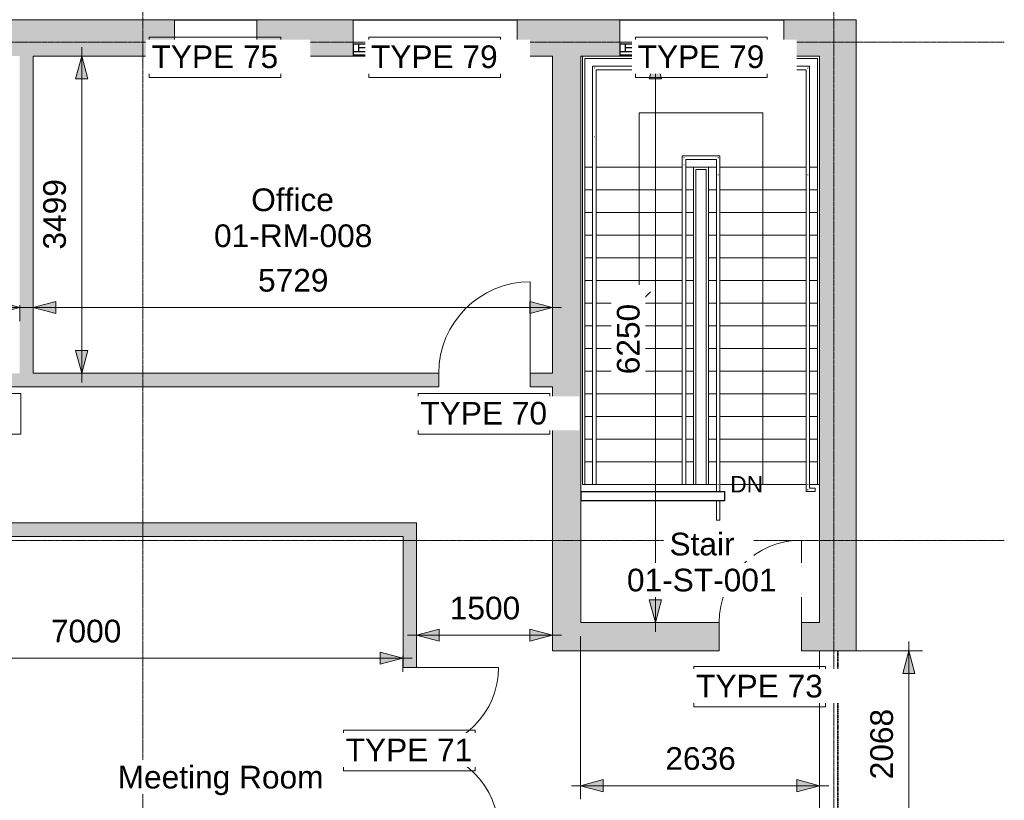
# Model space of a CAD drawing. Header units: millimetres. Extents: x 417142 to 447776, y -400848 to -375505.
# Tile 5 of 6: x 436914 to 447776, y -389760 to -381148. Entities that reach past the tile are written whole.
import ezdxf

# ---------------------------------------------------------------- set-up
doc = ezdxf.new("R2010")
doc.units = ezdxf.units.MM
for name, pattern in [('Dash', [6, 3, -3]), ('Grid Line', [21, 12, -3, 3, -3]), ('Overhead', [4, 2.5, -1.5])]:
    doc.linetypes.add(name, pattern=pattern)
for name, color, linetype, lineweight in [('A-ANNO-DIMS', 211, 'Continuous', 5), ('A-ANNO-DIMS-100', 211, 'Continuous', 5), ('A-AREA', 32, 'Dash', 35), ('A-AREA-IDEN', 2, 'Continuous', 15), ('A-DOOR', 31, 'Continuous', 25), ('A-DOOR-IDEN', 31, 'Continuous', 15), ('A-FLOR', 192, 'Continuous', 15), ('A-FLOR-HRAL', 11, 'Continuous', 15), ('A-GLAZ', 151, 'Continuous', 25), ('A-GLAZ-IDEN', 152, 'Continuous', 15), ('A-GLAZ-SILL', 1, 'Continuous', 15), ('A-WALL', 113, 'Continuous', 25), ('A-WALL-PATT', 111, 'Continuous', 25), ('I-WALL', 2, 'Continuous', 25), ('S-GRID', 1, 'Continuous', 5), ('S-STRS', 31, 'Continuous', 15), ('S-STRS-ANNO', 31, 'Continuous', 5), ('S-STRS-IDEN', 31, 'Continuous', 15)]:
    doc.layers.add(name, color=color, linetype=linetype, lineweight=lineweight)
doc.styles.add('Arial', font='arial.ttf', dxfattribs={"height": 180})
doc.styles.add('Arial_2', font='arial.ttf', dxfattribs={"height": 250})
doc.dimstyles.new('Dim_2_5mm_Arial_Opaque', dxfattribs={"dimscale": 304.8, "dimtxt": 255.06485, "dimasz": 0.82021, "dimexe": 0.492126, "dimexo": 0.492126, "dimgap": 0.328084, "dimtad": 1, "dimdec": 0, "dimzin": 0, "dimdsep": 46, "dimtxsty": 'Arial_2', "dimsah": 1, "dimcen": 0.09, "dimdle": 0.328084, "dimadec": 0, "dimazin": 0, "dimtfac": 1, "dimtdec": 4, "dimtix": 1, "dimtmove": 0, "dimatfit": 3, "dimfxl": 1, "dimtvp": 1, "dimtfill": 1, "dimtolj": 1, "dimtzin": 0, "dimlwd": 15, "dimlwe": 15, "dimarcsym": 2})

# ---------------------------------------------------------------- blocks, each defined once
blk = doc.blocks.new('Doors_IntSgl_1 - 1010x2110mm-548657-01_Digital Design Building')
at = {"layer": 'A-DOOR', "lineweight": 15}
blk.add_line((505, 75), (505, 1085), dxfattribs=at)
blk.add_arc((505, 75), 1010, 90, 180, dxfattribs=at)
blk = doc.blocks.new('Doors_IntDbl_3 - 1810x2110mm-560251-01_Digital Design Building')
at = {"layer": 'A-DOOR', "lineweight": 15}
for p, q in [((-905, 75), (-905, 980)), ((905, 75), (905, 980))]:
    blk.add_line(p, q, dxfattribs=at)
for centre, start, end in [((-905, 75), 360, 90), ((905, 75), 90, 180)]:
    blk.add_arc(centre, 905, start, end, dxfattribs=at)
blk = doc.blocks.new('Windows_Concept_Plain_Sgl - 910x1210mm-585610-01_Digital Design Building')
at = {"layer": 'A-GLAZ'}
for p, q in [((-455, 196), (-455, 76)), ((455, 196), (-455, 196)), ((455, 159), (-455, 159)), ((-455, 159), (-455, 76)), ((-395, 76), (-395, 159)), ((-395, 118), (395, 118)), ((395, 76), (395, 159)), ((455, 76), (455, 196)), ((455, 76), (455, 159)), ((-455, 76), (455, 76)), ((-455, 76), (455, 76))]:
    blk.add_line(p, q, dxfattribs=at)
at = {"layer": 'A-GLAZ-SILL'}
for p, q in [((-455, 196), (-455, 211)), ((455, 196), (-455, 196)), ((455, 211), (455, 196))]:
    blk.add_line(p, q, dxfattribs=at)
blk = doc.blocks.new('Windows_Concept_Plain_Sgl - 1810x1210mm-579860-01_Digital Design Building')
at = {"layer": 'A-GLAZ'}
for p, q in [((-905, 196), (-905, 76)), ((905, 196), (-905, 196)), ((905, 159), (-905, 159)), ((-905, 159), (-905, 76)), ((-845, 76), (-845, 159)), ((-845, 118), (845, 118)), ((845, 76), (845, 159)), ((905, 76), (905, 196)), ((905, 76), (905, 159)), ((-905, 76), (905, 76)), ((-905, 76), (905, 76))]:
    blk.add_line(p, q, dxfattribs=at)
at = {"layer": 'A-GLAZ-SILL'}
for p, q in [((-905, 196), (-905, 211)), ((905, 196), (-905, 196)), ((905, 211), (905, 196))]:
    blk.add_line(p, q, dxfattribs=at)
blk = doc.blocks.new('Doors_IntSgl_3 - 910x2110mm-587905-01_Digital Design Building')
at = {"layer": 'A-DOOR', "lineweight": 15}
blk.add_line((455, 155), (455, 1065), dxfattribs=at)
blk.add_arc((455, 155), 910, 90, 180, dxfattribs=at)
blk = doc.blocks.new('Handrail Type - Handrail_Internal_-597799-01_Digital Design Building')
at = {"layer": 'A-FLOR-HRAL'}
for p, q in [((443233, -381660), (443233, -382436)), ((445628, -381660), (443233, -381660)), ((445628, -382775), (445628, -381660)), ((443273, -382436), (443273, -381700)), ((443273, -381700), (445588, -381700)), ((445588, -381700), (445588, -382775)), ((443233, -382436), (443233, -382765)), ((443273, -382765), (443273, -382436)), ((443233, -382765), (443233, -386269)), ((443273, -386269), (443273, -382765)), ((445588, -382775), (445588, -382859)), ((445588, -382864), (445588, -386281)), ((445628, -382859), (445628, -382775)), ((445628, -386281), (445628, -382864)), ((445588, -386281), (445588, -386355)), ((445588, -386355), (445688, -386355)), ((445628, -386315), (445628, -386281)), ((445688, -386315), (445628, -386315)), ((445688, -386337), (445688, -386333))]:
    blk.add_line(p, q, dxfattribs=at)
for points in [[(443255, -381683), (443255, -381682), (443254, -381682), (443253, -381680), (443252, -381679), (443251, -381678), (443250, -381678)], [(445606, -381683), (445606, -381682), (445607, -381682), (445608, -381680), (445609, -381679), (445610, -381678), (445610, -381678)], [(445606, -386337), (445606, -386337), (445607, -386336), (445608, -386335), (445609, -386334), (445610, -386333), (445610, -386333)]]:
    blk.add_open_spline(points, degree=3, knots=[0.46272837, 0.46272837, 0.46272837, 0.46272837, 0.47916667, 0.5, 0.52083333, 0.53727163, 0.53727163, 0.53727163, 0.53727163], dxfattribs=at)
for points in [[(443255, -382442), (443254, -382442), (443253, -382442), (443251, -382442), (443251, -382442)], [(445606, -382858), (445607, -382858), (445608, -382858), (445609, -382858), (445610, -382858)], [(443255, -386275), (443254, -386275), (443253, -386275), (443251, -386275), (443251, -386275)], [(445606, -386275), (445607, -386275), (445608, -386275), (445609, -386275), (445610, -386275)]]:
    blk.add_open_spline(points, degree=3, dxfattribs=at)
blk = doc.blocks.new('Handrail Type - Handrail_Internal_-V3-01_Digital Design Building')
at = {"layer": 'A-FLOR-HRAL'}
for p, q in [((443233, -381660), (445628, -381660)), ((443233, -382442), (443233, -381660)), ((445628, -381660), (445628, -382858)), ((443273, -381700), (445588, -381700)), ((443273, -382442), (443273, -381700)), ((445588, -381700), (445588, -382858)), ((443233, -386275), (443233, -382442)), ((443273, -386275), (443273, -382442)), ((445588, -382858), (445588, -386275)), ((445628, -382858), (445628, -386275)), ((445588, -386275), (445588, -386355)), ((445588, -386355), (445688, -386355)), ((445628, -386275), (445628, -386315)), ((445628, -386315), (445688, -386315)), ((445688, -386315), (445688, -386355))]:
    blk.add_line(p, q, dxfattribs=at)
blk = doc.blocks.new('Top Rail Type - Top Rail_Internal_-612429-01_Digital Design Building')
at = {"layer": 'A-FLOR-HRAL'}
for p, q in [((444222, -382650), (444222, -382730)), ((444322, -382650), (444222, -382650)), ((444639, -382650), (444322, -382650)), ((444639, -382859), (444639, -382650)), ((444222, -382750), (444222, -386269)), ((444262, -382730), (444262, -382690)), ((444262, -382690), (444322, -382690)), ((444262, -386269), (444262, -382750)), ((444322, -382690), (444599, -382690)), ((444599, -382690), (444599, -382859)), ((444599, -382864), (444599, -386281)), ((444639, -386281), (444639, -382864)), ((444599, -386281), (444599, -386355)), ((444639, -386355), (444639, -386281)), ((444599, -386455), (444599, -386670)), ((444639, -386670), (444639, -386455)), ((444616, -386670), (444621, -386670))]:
    blk.add_line(p, q, dxfattribs=at)
for points in [[(444244, -382672), (444244, -382672), (444243, -382671), (444242, -382670), (444241, -382668), (444240, -382668), (444240, -382667)], [(444616, -382672), (444617, -382672), (444618, -382671), (444619, -382670), (444620, -382668), (444621, -382668), (444621, -382667)]]:
    blk.add_open_spline(points, degree=3, knots=[0.46272837, 0.46272837, 0.46272837, 0.46272837, 0.47916667, 0.5, 0.52083333, 0.53727163, 0.53727163, 0.53727163, 0.53727163], dxfattribs=at)
for points in [[(444244, -382749), (444243, -382750), (444242, -382750), (444240, -382750), (444240, -382749)], [(444617, -382858), (444617, -382858), (444619, -382858), (444620, -382858), (444621, -382858)], [(444244, -386275), (444243, -386275), (444242, -386275), (444241, -386275), (444240, -386275)], [(444617, -386275), (444617, -386275), (444619, -386275), (444620, -386275), (444621, -386275)]]:
    blk.add_open_spline(points, degree=3, dxfattribs=at)
blk = doc.blocks.new('Top Rail Type - Top Rail_Internal_-V4-01_Digital Design Building')
at = {"layer": 'A-FLOR-HRAL'}
for p, q in [((444222, -382650), (444639, -382650)), ((444222, -382750), (444222, -382650)), ((444639, -382650), (444639, -382858)), ((444222, -386275), (444222, -382750)), ((444262, -382690), (444599, -382690)), ((444262, -382750), (444262, -382690)), ((444262, -386275), (444262, -382750)), ((444599, -382690), (444599, -382858)), ((444599, -382858), (444599, -386275)), ((444639, -382858), (444639, -386275)), ((444599, -386275), (444599, -386355)), ((444639, -386275), (444639, -386355)), ((444599, -386455), (444599, -386670)), ((444639, -386455), (444639, -386670)), ((444639, -386670), (444599, -386670))]:
    blk.add_line(p, q, dxfattribs=at)
blk = doc.blocks.new('DIMBLOCK2-01_Digital Design Building')
at = {"layer": 'A-ANNO-DIMS-100', "lineweight": 20}
for points in [[(434142, -388193), (434392, -388260), (434392, -388126)], [(441142, -388193), (440892, -388126), (440892, -388260)]]:
    blk.add_hatch(color=256, dxfattribs=at).paths.add_polyline_path(points)
at = {"layer": 'A-ANNO-DIMS-100', "lineweight": 15}
for p, q in [((434042, -388193), (441242, -388193)), ((434142, -388193), (434142, -388166)), ((434142, -388193), (434142, -388343)), ((441142, -388193), (441142, -388166)), ((441142, -388193), (441142, -388343))]:
    blk.add_line(p, q, dxfattribs=at)
at = {"layer": 'A-ANNO-DIMS-100', "lineweight": 20}
for p, q in [((434392, -388126), (434142, -388193)), ((434142, -388193), (434392, -388260)), ((434392, -388260), (434392, -388126)), ((441142, -388193), (440892, -388126)), ((440892, -388126), (440892, -388260)), ((440892, -388260), (441142, -388193))]:
    blk.add_line(p, q, dxfattribs=at)
at = {"layer": 'A-ANNO-DIMS-100', "color": 0, "lineweight": 15, "insert": (437258, -387768), "char_height": 250, "width": 922.94, "attachment_point": 1, "line_spacing_factor": 0.941778, "style": 'Arial_2', "bg_fill": 3, "box_fill_scale": 1.25, "bg_fill_color": 256, "bg_fill_true_color": 13158600, "bg_fill_transparency": 0}
blk.add_mtext('7000', dxfattribs=at)
blk = doc.blocks.new('DIMBLOCK21-01_Digital Design Building')
at = {"layer": 'A-ANNO-DIMS-100', "lineweight": 20}
for points in [[(437598, -381550), (437531, -381800), (437665, -381800)], [(437598, -385049), (437665, -384799), (437531, -384799)]]:
    blk.add_hatch(color=256, dxfattribs=at).paths.add_polyline_path(points)
at = {"layer": 'A-ANNO-DIMS-100', "lineweight": 15}
for p, q in [((437598, -381450), (437598, -385149)), ((437598, -381550), (437448, -381550)), ((437598, -381550), (437625, -381550)), ((437598, -385049), (437448, -385049)), ((437598, -385049), (437625, -385049))]:
    blk.add_line(p, q, dxfattribs=at)
at = {"layer": 'A-ANNO-DIMS-100', "lineweight": 20}
for p, q in [((437598, -381550), (437531, -381800)), ((437665, -381800), (437598, -381550)), ((437531, -381800), (437665, -381800)), ((437665, -384799), (437531, -384799)), ((437531, -384799), (437598, -385049)), ((437598, -385049), (437665, -384799))]:
    blk.add_line(p, q, dxfattribs=at)
at = {"layer": 'A-ANNO-DIMS-100', "color": 0, "lineweight": 15, "insert": (437173, -383684), "char_height": 250, "width": 922.94, "attachment_point": 1, "rotation": 90, "line_spacing_factor": 0.941778, "style": 'Arial_2', "bg_fill": 3, "box_fill_scale": 1.25, "bg_fill_color": 256, "bg_fill_true_color": 13158600, "bg_fill_transparency": 0}
blk.add_mtext('3499', dxfattribs=at)
blk = doc.blocks.new('DIMBLOCK36-01_Digital Design Building')
at = {"layer": 'A-ANNO-DIMS-100', "lineweight": 20}
for points in [[(445344, -380250), (445094, -380183), (445094, -380317)], [(445344, -380250), (445594, -380317), (445594, -380183)], [(446140, -380250), (445890, -380183), (445890, -380317)]]:
    blk.add_hatch(color=256, dxfattribs=at).paths.add_polyline_path(points)
at = {"layer": 'A-ANNO-DIMS-100', "lineweight": 15}
for p, q in [((445344, -380250), (445344, -380100)), ((446140, -380250), (446140, -380100)), ((445344, -380250), (446240, -380250)), ((445344, -380250), (445344, -380998)), ((446140, -380250), (446140, -380998))]:
    blk.add_line(p, q, dxfattribs=at)
at = {"layer": 'A-ANNO-DIMS-100', "lineweight": 20}
for p, q in [((445344, -380250), (445094, -380183)), ((445094, -380183), (445094, -380317)), ((445094, -380317), (445344, -380250)), ((445594, -380183), (445344, -380250)), ((445344, -380250), (445594, -380317)), ((445594, -380317), (445594, -380183)), ((446140, -380250), (445890, -380183)), ((445890, -380183), (445890, -380317)), ((445890, -380317), (446140, -380250))]:
    blk.add_line(p, q, dxfattribs=at)
at = {"layer": 'A-ANNO-DIMS-100', "color": 0, "lineweight": 15, "insert": (445454, -379825), "char_height": 250, "width": 692.21, "attachment_point": 1, "line_spacing_factor": 0.941778, "style": 'Arial_2', "bg_fill": 3, "box_fill_scale": 1.25, "bg_fill_color": 256, "bg_fill_true_color": 13158600, "bg_fill_transparency": 0}
blk.add_mtext('797', dxfattribs=at)
blk = doc.blocks.new('DIMBLOCK39-01_Digital Design Building')
at = {"layer": 'A-ANNO-DIMS-100', "lineweight": 20}
for points in [[(443102, -389599), (443352, -389666), (443352, -389532)], [(445738, -389599), (445488, -389532), (445488, -389666)]]:
    blk.add_hatch(color=256, dxfattribs=at).paths.add_polyline_path(points)
at = {"layer": 'A-ANNO-DIMS-100', "lineweight": 15}
for p, q in [((443102, -389599), (443102, -387950)), ((443002, -389599), (445838, -389599)), ((443102, -389599), (443102, -389749)), ((445738, -389599), (445738, -389572)), ((445738, -389599), (445738, -389749))]:
    blk.add_line(p, q, dxfattribs=at)
at = {"layer": 'A-ANNO-DIMS-100', "lineweight": 20}
for p, q in [((443352, -389532), (443102, -389599)), ((443102, -389599), (443352, -389666)), ((443352, -389666), (443352, -389532)), ((445738, -389599), (445488, -389532)), ((445488, -389532), (445488, -389666)), ((445488, -389666), (445738, -389599))]:
    blk.add_line(p, q, dxfattribs=at)
at = {"layer": 'A-ANNO-DIMS-100', "color": 0, "lineweight": 15, "insert": (444036, -389174), "char_height": 250, "width": 922.94, "attachment_point": 1, "line_spacing_factor": 0.941778, "style": 'Arial_2', "bg_fill": 3, "box_fill_scale": 1.25, "bg_fill_color": 256, "bg_fill_true_color": 13158600, "bg_fill_transparency": 0}
blk.add_mtext('2636', dxfattribs=at)
blk = doc.blocks.new('DIMBLOCK40-01_Digital Design Building')
at = {"layer": 'A-ANNO-DIMS-100', "lineweight": 20}
for points in [[(443926, -381550), (443859, -381800), (443993, -381800)], [(443926, -387800), (443993, -387550), (443859, -387550)]]:
    blk.add_hatch(color=256, dxfattribs=at).paths.add_polyline_path(points)
at = {"layer": 'A-ANNO-DIMS-100', "lineweight": 15}
for p, q in [((443926, -381450), (443926, -387900)), ((443926, -381550), (443776, -381550)), ((443926, -381550), (443953, -381550)), ((443926, -387800), (443776, -387800)), ((443926, -387800), (443953, -387800))]:
    blk.add_line(p, q, dxfattribs=at)
at = {"layer": 'A-ANNO-DIMS-100', "lineweight": 20}
for p, q in [((443926, -381550), (443859, -381800)), ((443993, -381800), (443926, -381550)), ((443859, -381800), (443993, -381800)), ((443993, -387550), (443859, -387550)), ((443859, -387550), (443926, -387800)), ((443926, -387800), (443993, -387550))]:
    blk.add_line(p, q, dxfattribs=at)
at = {"layer": 'A-ANNO-DIMS-100', "color": 0, "lineweight": 15, "insert": (443502, -385060), "char_height": 250, "width": 922.94, "attachment_point": 1, "rotation": 90, "line_spacing_factor": 0.941778, "style": 'Arial_2', "bg_fill": 3, "box_fill_scale": 1.25, "bg_fill_color": 256, "bg_fill_true_color": 13158600, "bg_fill_transparency": 0}
blk.add_mtext('6250', dxfattribs=at)
blk = doc.blocks.new('DIMBLOCK42-01_Digital Design Building')
at = {"layer": 'A-ANNO-DIMS-100', "lineweight": 20}
for points in [[(446722, -388110), (446655, -388360), (446789, -388360)], [(446722, -390178), (446789, -389928), (446655, -389928)]]:
    blk.add_hatch(color=256, dxfattribs=at).paths.add_polyline_path(points)
at = {"layer": 'A-ANNO-DIMS-100', "lineweight": 15}
for p, q in [((446722, -388010), (446722, -390278)), ((446722, -388110), (445888, -388110)), ((446722, -388110), (446872, -388110)), ((446722, -390178), (445888, -390178)), ((446722, -390178), (446872, -390178))]:
    blk.add_line(p, q, dxfattribs=at)
at = {"layer": 'A-ANNO-DIMS-100', "lineweight": 20}
for p, q in [((446722, -388110), (446655, -388360)), ((446789, -388360), (446722, -388110)), ((446655, -388360), (446789, -388360)), ((446789, -389928), (446655, -389928)), ((446655, -389928), (446722, -390178)), ((446722, -390178), (446789, -389928))]:
    blk.add_line(p, q, dxfattribs=at)
at = {"layer": 'A-ANNO-DIMS-100', "color": 0, "lineweight": 15, "insert": (446297, -389529), "char_height": 250, "width": 922.94, "attachment_point": 1, "rotation": 90, "line_spacing_factor": 0.941778, "style": 'Arial_2', "bg_fill": 3, "box_fill_scale": 1.25, "bg_fill_color": 256, "bg_fill_true_color": 13158600, "bg_fill_transparency": 0}
blk.add_mtext('2068', dxfattribs=at)
blk = doc.blocks.new('DIMBLOCK48-01_Digital Design Building')
at = {"layer": 'A-ANNO-DIMS-100', "lineweight": 20}
for points in [[(441292, -387939), (441542, -388006), (441542, -387872)], [(442792, -387939), (442542, -387872), (442542, -388006)]]:
    blk.add_hatch(color=256, dxfattribs=at).paths.add_polyline_path(points)
for p, q in [((441542, -387872), (441292, -387939)), ((441542, -388006), (441542, -387872)), ((442792, -387939), (442542, -387872)), ((442542, -387872), (442542, -388006)), ((441292, -387939), (441542, -388006)), ((442542, -388006), (442792, -387939))]:
    blk.add_line(p, q, dxfattribs=at)
at = {"layer": 'A-ANNO-DIMS-100', "lineweight": 15}
for p, q in [((441192, -387939), (442892, -387939)), ((441292, -387939), (441292, -387912)), ((441292, -387939), (441292, -388089)), ((442792, -387939), (442792, -387912)), ((442792, -387939), (442792, -388089))]:
    blk.add_line(p, q, dxfattribs=at)
at = {"layer": 'A-ANNO-DIMS-100', "color": 0, "lineweight": 15, "insert": (441658, -387514), "char_height": 250, "width": 922.94, "attachment_point": 1, "line_spacing_factor": 0.941778, "style": 'Arial_2', "bg_fill": 3, "box_fill_scale": 1.25, "bg_fill_color": 256, "bg_fill_true_color": 13158600, "bg_fill_transparency": 0}
blk.add_mtext('1500', dxfattribs=at)
blk = doc.blocks.new('DIMBLOCK50-01_Digital Design Building')
at = {"layer": 'A-ANNO-DIMS-100', "lineweight": 20}
for points in [[(437064, -384323), (437314, -384390), (437314, -384256)], [(442792, -384323), (442542, -384256), (442542, -384390)]]:
    blk.add_hatch(color=256, dxfattribs=at).paths.add_polyline_path(points)
for p, q in [((437314, -384256), (437064, -384323)), ((437314, -384390), (437314, -384256)), ((442792, -384323), (442542, -384256)), ((442542, -384256), (442542, -384390)), ((437064, -384323), (437314, -384390)), ((442542, -384390), (442792, -384323))]:
    blk.add_line(p, q, dxfattribs=at)
at = {"layer": 'A-ANNO-DIMS-100', "lineweight": 15}
for p, q in [((436964, -384323), (442892, -384323)), ((437064, -384323), (437064, -384296)), ((437064, -384323), (437064, -384473)), ((442792, -384323), (442792, -384296)), ((442792, -384323), (442792, -384473))]:
    blk.add_line(p, q, dxfattribs=at)
at = {"layer": 'A-ANNO-DIMS-100', "color": 0, "lineweight": 15, "insert": (439543, -383898), "char_height": 250, "width": 922.94, "attachment_point": 1, "line_spacing_factor": 0.941778, "style": 'Arial_2', "bg_fill": 3, "box_fill_scale": 1.25, "bg_fill_color": 256, "bg_fill_true_color": 13158600, "bg_fill_transparency": 0}
blk.add_mtext('5729', dxfattribs=at)
blk = doc.blocks.new('DIMBLOCK51-01_Digital Design Building')
at = {"layer": 'A-ANNO-DIMS-100', "lineweight": 20}
for points in [[(431230, -384323), (431480, -384390), (431480, -384256)], [(436914, -384323), (436664, -384256), (436664, -384390)]]:
    blk.add_hatch(color=256, dxfattribs=at).paths.add_polyline_path(points)
for p, q in [((431480, -384256), (431230, -384323)), ((431480, -384390), (431480, -384256)), ((436914, -384323), (436664, -384256)), ((436664, -384256), (436664, -384390)), ((431230, -384323), (431480, -384390)), ((436664, -384390), (436914, -384323))]:
    blk.add_line(p, q, dxfattribs=at)
at = {"layer": 'A-ANNO-DIMS-100', "lineweight": 15}
for p, q in [((431130, -384323), (437014, -384323)), ((431230, -384323), (431230, -384296)), ((431230, -384323), (431230, -384473)), ((436914, -384323), (436914, -384296)), ((436914, -384323), (436914, -384473))]:
    blk.add_line(p, q, dxfattribs=at)
at = {"layer": 'A-ANNO-DIMS-100', "color": 0, "lineweight": 15, "insert": (433687, -383898), "char_height": 250, "width": 922.94, "attachment_point": 1, "line_spacing_factor": 0.941778, "style": 'Arial_2', "bg_fill": 3, "box_fill_scale": 1.25, "bg_fill_color": 256, "bg_fill_true_color": 13158600, "bg_fill_transparency": 0}
blk.add_mtext('5683', dxfattribs=at)

msp = doc.modelspace()

# ---------------------------------------------------------------- hatches: boundary and pattern name
at = {"layer": 'A-WALL-PATT'}
h = msp.add_hatch(color=256, dxfattribs=at)
h.paths.add_polyline_path([(436913.6, -381550), (438620.1, -381550), (438620.1, -381148), (436518.4, -381148), (436518.4, -381550)])
h.paths.add_polyline_path([(446140.3, -381550), (446140.3, -381148), (445343.5, -381148), (445343.5, -381550), (446126.3, -381550)])
h.paths.add_polyline_path([(439530.1, -381550), (440591.8, -381550), (440591.8, -381148), (439530.1, -381148), (439530.1, -381536.5)])
h.paths.add_polyline_path([(442792.3, -381550), (443533.5, -381550), (443533.5, -381148), (442401.8, -381148), (442401.8, -381550)])
h.paths.add_polyline_path([(424920.3, -381550), (425883.3, -381550), (425883.3, -381148), (424920.3, -381148)])
h.paths.add_polyline_path([(431766.7, -381550), (431766.7, -381148), (430185, -381148), (430185, -381550), (431230.5, -381550)])
h.paths.add_polyline_path([(434708.4, -381550), (434708.4, -381148), (433576.7, -381148), (433576.7, -381550), (433968.8, -381550)])
h.paths.add_polyline_path([(429275, -381550), (429275, -381148), (427693.3, -381148), (427693.3, -381550)])
for points in [[(437063.6, -385049), (437063.6, -381550), (436913.6, -381550), (436913.6, -385049)], [(443102.3, -387800), (443102.3, -381550), (442792.3, -381550), (442792.3, -387800)], [(426822.3, -386849), (441142.3, -386849), (441142.3, -386699), (426822.3, -386699)]]:
    msp.add_hatch(color=256, dxfattribs=at).paths.add_polyline_path(points)
h = msp.add_hatch(color=256, dxfattribs=at)
h.paths.add_polyline_path([(446140.3, -396730), (446140.3, -390178), (445738.3, -390178), (445738.3, -396730)])
h.paths.add_polyline_path([(446140.3, -388110), (446140.3, -381550), (445738.3, -381550), (445738.3, -388110)])
h = msp.add_hatch(color=256, dxfattribs=at)
h.paths.add_polyline_path([(437063.6, -385199), (441536.7, -385199), (441536.7, -385049), (436713.6, -385049), (436713.6, -385199), (436913.6, -385199)])
h.paths.add_polyline_path([(442792.3, -385199), (442792.3, -385049), (442546.7, -385049), (442546.7, -385199)])
h.paths.add_polyline_path([(435703.6, -385199), (435703.6, -385049), (430880.5, -385049), (430880.5, -385199), (433968.8, -385199)])
h.paths.add_polyline_path([(429870.5, -385199), (429870.5, -385049), (425322.3, -385049), (425322.3, -385199), (427484.8, -385199)])
h = msp.add_hatch(color=256, dxfattribs=at)
h.paths.add_polyline_path([(441142.3, -391649), (441292.3, -391649), (441292.3, -390104), (441142.3, -390104)])
h.paths.add_polyline_path([(441142.3, -388294), (441292.3, -388294), (441292.3, -386699), (441142.3, -386699), (441142.3, -386849)])
h = msp.add_hatch(color=256, dxfattribs=at)
h.paths.add_polyline_path([(445538.3, -388110), (445738.3, -388110), (445738.3, -387800), (445538.3, -387800)])
h.paths.add_polyline_path([(442792.3, -388110), (444628.3, -388110), (444628.3, -387800), (442792.3, -387800)])

# ---------------------------------------------------------------- linework, layer by layer
at = {"layer": 'A-AREA'}
msp.add_line((445939.3, -388110), (445939.3, -390178), dxfattribs=at)
at = {"layer": 'A-DOOR-IDEN', "lineweight": 5, "flags": 128}
for points in [[(435475.9, -385272), (436927.9, -385272), (436927.9, -385719), (435475.9, -385719)], [(441309, -385272), (442761, -385272), (442761, -385719), (441309, -385719)], [(440484.6, -388987), (441936.6, -388987), (441936.6, -389434), (440484.6, -389434)]]:
    msp.add_lwpolyline(points, close=True, dxfattribs=at)
at = {"layer": 'A-FLOR'}
for p, q in [((443122.3, -386275), (443122.3, -381550)), ((444488.3, -386275), (443122.3, -386275)), ((444598.7, -386275), (444513.3, -386275)), ((445587.9, -386275), (444638.7, -386275)), ((445713.3, -386275), (445627.9, -386275)), ((445738.3, -390178), (445738.3, -388110))]:
    msp.add_line(p, q, dxfattribs=at)
at = {"layer": 'A-GLAZ-IDEN', "lineweight": 5, "flags": 128}
for points in [[(438342.4, -381339.2), (439794.4, -381339.2), (439794.4, -381786.2), (438342.4, -381786.2)], [(440764.1, -381339.2), (442216.1, -381339.2), (442216.1, -381786.2), (440764.1, -381786.2)]]:
    msp.add_lwpolyline(points, close=True, dxfattribs=at)
at = {"layer": 'A-WALL', "lineweight": 20}
for p, q in [((438620.1, -381148), (436518.4, -381148)), ((438620.1, -381417), (438620.1, -381148)), ((440591.8, -381148), (439530.1, -381148)), ((439530.1, -381148), (439530.1, -381417)), ((440591.8, -381417), (440591.8, -381148)), ((443533.5, -381148), (442401.8, -381148)), ((442401.8, -381148), (442401.8, -381417)), ((443533.5, -381417), (443533.5, -381148)), ((446140.3, -381148), (445343.5, -381148)), ((445343.5, -381148), (445343.5, -381417)), ((446140.3, -388110), (446140.3, -381148)), ((437063.6, -381550), (438620.1, -381550)), ((437063.6, -385049), (437063.6, -381550)), ((438620.1, -381550), (438620.1, -381536.5)), ((439530.1, -381536.5), (439530.1, -381550)), ((439530.1, -381550), (440591.8, -381550)), ((440591.8, -381550), (440591.8, -381536.5)), ((442401.8, -381536.5), (442401.8, -381550)), ((442401.8, -381550), (442792.3, -381550)), ((442792.3, -381550), (442792.3, -385049)), ((443102.3, -381550), (443533.5, -381550)), ((443102.3, -387800), (443102.3, -381550)), ((443533.5, -381550), (443533.5, -381536.5)), ((445343.5, -381536.5), (445343.5, -381550)), ((445343.5, -381550), (445738.3, -381550)), ((445738.3, -381550), (445738.3, -387800)), ((441536.7, -385049), (437063.6, -385049)), ((441536.7, -385199), (441536.7, -385049)), ((442792.3, -385049), (442546.7, -385049)), ((442546.7, -385049), (442546.7, -385199)), ((436713.6, -385199), (441536.7, -385199)), ((442546.7, -385199), (442792.3, -385199)), ((442792.3, -385199), (442792.3, -388110)), ((441292.3, -386699), (426822.3, -386699)), ((441292.3, -388294), (441292.3, -386699)), ((434142.3, -386849), (441142.3, -386849)), ((441142.3, -386849), (441142.3, -388294)), ((444628.3, -387800), (443102.3, -387800)), ((444628.3, -388110), (444628.3, -387800)), ((445738.3, -387800), (445538.3, -387800)), ((445538.3, -387800), (445538.3, -388110)), ((442792.3, -388110), (444628.3, -388110)), ((445538.3, -388110), (446140.3, -388110)), ((441142.3, -388294), (441292.3, -388294))]:
    msp.add_line(p, q, dxfattribs=at)
at = {"layer": 'A-WALL'}
for p, q in [((438620.1, -381148), (439530.1, -381148)), ((440591.8, -381148), (442401.8, -381148)), ((443533.5, -381148), (445343.5, -381148)), ((439530.1, -381550), (438620.1, -381550)), ((442401.8, -381550), (440591.8, -381550)), ((445343.5, -381550), (443533.5, -381550))]:
    msp.add_line(p, q, dxfattribs=at)
at = {"layer": 'I-WALL'}
for p, q in [((443102.3, -386355), (444688.3, -386355)), ((443102.3, -386355), (443102.3, -386455)), ((444688.3, -386355), (444688.3, -386455)), ((444688.3, -386455), (443102.3, -386455))]:
    msp.add_line(p, q, dxfattribs=at)
at = {"layer": 'S-GRID', "linetype": 'Grid Line'}
for p, q in [((438273.3, -400848.5), (438273.3, -377008.9)), ((445893.3, -400848.5), (445893.3, -377008.9)), ((447775.5, -381395), (418441.6, -381395)), ((447775.5, -386894), (418441.6, -386894))]:
    msp.add_line(p, q, dxfattribs=at)
at = {"layer": 'S-STRS'}
for p, q in [((443147.3, -381575), (443147.3, -382737.1)), ((445713.3, -381575), (443147.3, -381575)), ((445713.3, -382562.9), (445713.3, -381575)), ((445713.3, -382562.9), (445713.3, -382775)), ((443147.3, -382775), (443147.3, -382737.1)), ((443147.3, -383025), (443147.3, -382775)), ((443147.3, -382775), (443232.7, -382775)), ((443272.7, -382775), (444221.9, -382775)), ((444261.9, -382775), (444347.3, -382775)), ((444347.3, -382775), (444347.3, -382800)), ((444347.3, -382775), (444488.3, -382775)), ((444347.3, -383025), (444347.3, -382800)), ((444372.3, -382800), (444488.3, -382800)), ((444372.3, -386275), (444372.3, -382800)), ((444513.3, -382775), (444488.3, -382775)), ((444488.3, -382800), (444488.3, -386275)), ((444513.3, -382775), (444513.3, -383025)), ((444598.7, -382775), (444513.3, -382775)), ((445587.9, -382775), (444638.7, -382775)), ((445713.3, -382775), (445627.9, -382775)), ((445713.3, -382775), (445713.3, -383025)), ((443147.3, -383275), (443147.3, -383025)), ((443147.3, -383025), (443232.7, -383025)), ((443272.7, -383025), (444221.9, -383025)), ((444261.9, -383025), (444347.3, -383025)), ((444347.3, -383275), (444347.3, -383025)), ((444513.3, -383025), (444513.3, -383275)), ((444598.7, -383025), (444513.3, -383025)), ((445587.9, -383025), (444638.7, -383025)), ((445713.3, -383025), (445627.9, -383025)), ((445713.3, -383025), (445713.3, -383275)), ((443147.3, -383525), (443147.3, -383275)), ((443147.3, -383275), (443232.7, -383275)), ((443272.7, -383275), (444221.9, -383275)), ((444261.9, -383275), (444347.3, -383275)), ((444347.3, -383525), (444347.3, -383275)), ((444513.3, -383275), (444513.3, -383525)), ((444598.7, -383275), (444513.3, -383275)), ((445587.9, -383275), (444638.7, -383275)), ((445713.3, -383275), (445627.9, -383275)), ((445713.3, -383275), (445713.3, -383525)), ((443147.3, -383775), (443147.3, -383525)), ((443147.3, -383525), (443232.7, -383525)), ((443272.7, -383525), (444221.9, -383525)), ((444261.9, -383525), (444347.3, -383525)), ((444347.3, -383775), (444347.3, -383525)), ((444513.3, -383525), (444513.3, -383775)), ((444598.7, -383525), (444513.3, -383525)), ((445587.9, -383525), (444638.7, -383525)), ((445713.3, -383525), (445627.9, -383525)), ((445713.3, -383525), (445713.3, -383775)), ((443147.3, -384025), (443147.3, -383775)), ((443147.3, -383775), (443232.7, -383775)), ((443272.7, -383775), (444221.9, -383775)), ((444261.9, -383775), (444347.3, -383775)), ((444347.3, -384025), (444347.3, -383775)), ((444513.3, -383775), (444513.3, -384025)), ((444598.7, -383775), (444513.3, -383775)), ((445587.9, -383775), (444638.7, -383775)), ((445713.3, -383775), (445627.9, -383775)), ((445713.3, -383775), (445713.3, -384025)), ((443147.3, -384275), (443147.3, -384025)), ((443147.3, -384025), (443232.7, -384025)), ((443272.7, -384025), (444221.9, -384025)), ((444261.9, -384025), (444347.3, -384025)), ((444347.3, -384275), (444347.3, -384025)), ((444513.3, -384025), (444513.3, -384275)), ((444598.7, -384025), (444513.3, -384025)), ((445587.9, -384025), (444638.7, -384025)), ((445713.3, -384025), (445627.9, -384025)), ((445713.3, -384025), (445713.3, -384275)), ((443147.3, -384525), (443147.3, -384275)), ((443147.3, -384275), (443232.7, -384275)), ((443272.7, -384275), (444221.9, -384275)), ((444261.9, -384275), (444347.3, -384275)), ((444347.3, -384525), (444347.3, -384275)), ((444513.3, -384275), (444513.3, -384525)), ((444598.7, -384275), (444513.3, -384275)), ((445587.9, -384275), (444638.7, -384275)), ((445713.3, -384275), (445627.9, -384275)), ((445713.3, -384275), (445713.3, -384525)), ((443147.3, -384775), (443147.3, -384525)), ((443147.3, -384525), (443232.7, -384525)), ((443272.7, -384525), (444221.9, -384525)), ((444261.9, -384525), (444347.3, -384525)), ((444347.3, -384775), (444347.3, -384525)), ((444513.3, -384525), (444513.3, -384775)), ((444598.7, -384525), (444513.3, -384525)), ((445587.9, -384525), (444638.7, -384525)), ((445713.3, -384525), (445627.9, -384525)), ((445713.3, -384525), (445713.3, -384775)), ((443147.3, -385025), (443147.3, -384775)), ((443147.3, -384775), (443232.7, -384775)), ((443272.7, -384775), (444221.9, -384775)), ((444261.9, -384775), (444347.3, -384775)), ((444347.3, -385025), (444347.3, -384775)), ((444513.3, -384775), (444513.3, -385025)), ((444598.7, -384775), (444513.3, -384775)), ((445587.9, -384775), (444638.7, -384775)), ((445713.3, -384775), (445627.9, -384775)), ((445713.3, -384775), (445713.3, -385025)), ((443147.3, -385275), (443147.3, -385025)), ((443147.3, -385025), (443232.7, -385025)), ((443272.7, -385025), (444221.9, -385025)), ((444261.9, -385025), (444347.3, -385025)), ((444347.3, -385275), (444347.3, -385025)), ((444513.3, -385025), (444513.3, -385275)), ((444598.7, -385025), (444513.3, -385025)), ((445587.9, -385025), (444638.7, -385025)), ((445713.3, -385025), (445627.9, -385025)), ((445713.3, -385025), (445713.3, -385275)), ((443147.3, -385525), (443147.3, -385275)), ((443147.3, -385275), (443232.7, -385275)), ((443272.7, -385275), (444221.9, -385275)), ((444261.9, -385275), (444347.3, -385275)), ((444347.3, -385525), (444347.3, -385275)), ((444513.3, -385275), (444513.3, -385525)), ((444598.7, -385275), (444513.3, -385275)), ((445587.9, -385275), (444638.7, -385275)), ((445713.3, -385275), (445627.9, -385275)), ((445713.3, -385275), (445713.3, -385525)), ((443147.3, -385775), (443147.3, -385525)), ((443147.3, -385525), (443232.7, -385525)), ((443272.7, -385525), (444221.9, -385525)), ((444261.9, -385525), (444347.3, -385525)), ((444347.3, -385775), (444347.3, -385525)), ((444513.3, -385525), (444513.3, -385775)), ((444598.7, -385525), (444513.3, -385525)), ((445587.9, -385525), (444638.7, -385525)), ((445713.3, -385525), (445627.9, -385525)), ((445713.3, -385525), (445713.3, -385775)), ((443147.3, -386025), (443147.3, -385775)), ((443147.3, -385775), (443232.7, -385775)), ((443272.7, -385775), (444221.9, -385775)), ((444261.9, -385775), (444347.3, -385775)), ((444347.3, -386025), (444347.3, -385775)), ((444513.3, -385775), (444513.3, -386025)), ((444598.7, -385775), (444513.3, -385775)), ((445587.9, -385775), (444638.7, -385775)), ((445713.3, -385775), (445627.9, -385775)), ((445713.3, -385775), (445713.3, -386025)), ((443147.3, -386275), (443147.3, -386025)), ((443147.3, -386025), (443232.7, -386025)), ((443272.7, -386025), (444221.9, -386025)), ((444261.9, -386025), (444347.3, -386025)), ((444347.3, -386275), (444347.3, -386025)), ((444513.3, -386025), (444513.3, -386275)), ((444598.7, -386025), (444513.3, -386025)), ((445587.9, -386025), (444638.7, -386025)), ((445713.3, -386025), (445627.9, -386025)), ((445713.3, -386025), (445713.3, -386275)), ((444488.3, -386275), (444513.3, -386275)), ((444598.7, -386275), (444513.3, -386275)), ((445587.9, -386275), (444638.7, -386275)), ((445713.3, -386275), (445627.9, -386275)), ((445713.3, -386275), (445738.3, -386275))]:
    msp.add_line(p, q, dxfattribs=at)
at = {"layer": 'S-STRS', "linetype": 'Overhead'}
for p, q in [((443147.3, -382775), (443232.7, -382775)), ((443272.7, -382775), (444221.9, -382775)), ((444261.9, -382775), (444347.3, -382775)), ((444598.7, -382775), (444513.3, -382775)), ((445587.9, -382775), (444638.7, -382775)), ((445713.3, -382775), (445627.9, -382775)), ((443147.3, -383025), (443232.7, -383025)), ((443272.7, -383025), (444221.9, -383025)), ((444261.9, -383025), (444347.3, -383025)), ((444598.7, -383025), (444513.3, -383025)), ((445587.9, -383025), (444638.7, -383025)), ((445713.3, -383025), (445627.9, -383025)), ((443147.3, -383275), (443232.7, -383275)), ((443272.7, -383275), (444221.9, -383275)), ((444261.9, -383275), (444347.3, -383275)), ((444598.7, -383275), (444513.3, -383275)), ((445587.9, -383275), (444638.7, -383275)), ((445713.3, -383275), (445627.9, -383275)), ((443147.3, -383525), (443232.7, -383525)), ((443272.7, -383525), (444221.9, -383525)), ((444261.9, -383525), (444347.3, -383525)), ((444598.7, -383525), (444513.3, -383525)), ((445587.9, -383525), (444638.7, -383525)), ((445713.3, -383525), (445627.9, -383525)), ((443147.3, -383775), (443232.7, -383775)), ((443272.7, -383775), (444221.9, -383775)), ((444261.9, -383775), (444347.3, -383775)), ((444598.7, -383775), (444513.3, -383775)), ((445587.9, -383775), (444638.7, -383775)), ((445713.3, -383775), (445627.9, -383775)), ((443147.3, -384025), (443232.7, -384025)), ((443272.7, -384025), (444221.9, -384025)), ((444261.9, -384025), (444347.3, -384025)), ((444598.7, -384025), (444513.3, -384025)), ((445587.9, -384025), (444638.7, -384025)), ((445713.3, -384025), (445627.9, -384025)), ((443147.3, -384275), (443232.7, -384275)), ((443272.7, -384275), (444221.9, -384275)), ((444261.9, -384275), (444347.3, -384275)), ((444598.7, -384275), (444513.3, -384275)), ((445587.9, -384275), (444638.7, -384275)), ((445713.3, -384275), (445627.9, -384275)), ((443147.3, -384525), (443232.7, -384525)), ((443272.7, -384525), (444221.9, -384525)), ((444261.9, -384525), (444347.3, -384525)), ((444598.7, -384525), (444513.3, -384525)), ((445587.9, -384525), (444638.7, -384525)), ((445713.3, -384525), (445627.9, -384525)), ((443147.3, -384775), (443232.7, -384775)), ((443272.7, -384775), (444221.9, -384775)), ((444261.9, -384775), (444347.3, -384775)), ((444598.7, -384775), (444513.3, -384775)), ((445587.9, -384775), (444638.7, -384775)), ((445713.3, -384775), (445627.9, -384775)), ((443147.3, -385025), (443232.7, -385025)), ((443272.7, -385025), (444221.9, -385025)), ((444261.9, -385025), (444347.3, -385025)), ((444598.7, -385025), (444513.3, -385025)), ((445587.9, -385025), (444638.7, -385025)), ((445713.3, -385025), (445627.9, -385025)), ((443147.3, -385275), (443232.7, -385275)), ((443272.7, -385275), (444221.9, -385275)), ((444261.9, -385275), (444347.3, -385275)), ((444598.7, -385275), (444513.3, -385275)), ((445587.9, -385275), (444638.7, -385275)), ((445713.3, -385275), (445627.9, -385275)), ((443147.3, -385525), (443232.7, -385525)), ((443272.7, -385525), (444221.9, -385525)), ((444261.9, -385525), (444347.3, -385525)), ((444598.7, -385525), (444513.3, -385525)), ((445587.9, -385525), (444638.7, -385525)), ((445713.3, -385525), (445627.9, -385525)), ((443147.3, -385775), (443232.7, -385775)), ((443272.7, -385775), (444221.9, -385775)), ((444261.9, -385775), (444347.3, -385775)), ((444598.7, -385775), (444513.3, -385775)), ((445587.9, -385775), (444638.7, -385775)), ((445713.3, -385775), (445627.9, -385775)), ((443147.3, -386025), (443232.7, -386025)), ((443272.7, -386025), (444221.9, -386025)), ((444261.9, -386025), (444347.3, -386025)), ((444598.7, -386025), (444513.3, -386025)), ((445587.9, -386025), (444638.7, -386025)), ((445713.3, -386025), (445627.9, -386025))]:
    msp.add_line(p, q, dxfattribs=at)
at = {"layer": 'S-STRS-ANNO'}
for p, q in [((443747.3, -382175), (445113.3, -382175)), ((443747.3, -382775), (443747.3, -382175)), ((445113.3, -382175), (445113.3, -382775)), ((443747.3, -383025), (443747.3, -382775)), ((445113.3, -382775), (445113.3, -383025)), ((443747.3, -383275), (443747.3, -383025)), ((445113.3, -383025), (445113.3, -383275)), ((443747.3, -383525), (443747.3, -383275)), ((445113.3, -383275), (445113.3, -383525)), ((443747.3, -383775), (443747.3, -383525)), ((445113.3, -383525), (445113.3, -383775)), ((443747.3, -384025), (443747.3, -383775)), ((445113.3, -383775), (445113.3, -384025)), ((443747.3, -384275), (443747.3, -384025)), ((445113.3, -384025), (445113.3, -384275)), ((443747.3, -384275), (443622.3, -384150)), ((443747.3, -384275), (443872.3, -384150)), ((445113.3, -384275), (445113.3, -384525)), ((445113.3, -384525), (445113.3, -384775)), ((445113.3, -384775), (445113.3, -385025)), ((445113.3, -385025), (445113.3, -385275)), ((445113.3, -385275), (445113.3, -385525)), ((445113.3, -385525), (445113.3, -385775)), ((445113.3, -385775), (445113.3, -386025)), ((445113.3, -386025), (445113.3, -386275))]:
    msp.add_line(p, q, dxfattribs=at)

# ---------------------------------------------------------------- block references
at = {"layer": 'A-DOOR'}
for name, p in [('Doors_IntSgl_1 - 1010x2110mm-548657-01_Digital Design Building', (442041.7, -385124)), ('Doors_IntSgl_3 - 910x2110mm-587905-01_Digital Design Building', (445083.3, -387955))]:
    msp.add_blockref(name, p, dxfattribs=at)
at = {"layer": 'A-DOOR', "rotation": 270}
msp.add_blockref('Doors_IntDbl_3 - 1810x2110mm-560251-01_Digital Design Building', (441217.3, -389199), dxfattribs=at)
at = {"layer": 'A-FLOR-HRAL'}
for name in ['Handrail Type - Handrail_Internal_-597799-01_Digital Design Building', 'Handrail Type - Handrail_Internal_-V3-01_Digital Design Building', 'Top Rail Type - Top Rail_Internal_-612429-01_Digital Design Building', 'Top Rail Type - Top Rail_Internal_-V4-01_Digital Design Building']:
    msp.add_blockref(name, (0, 0), dxfattribs=at)
at = {"layer": 'A-GLAZ', "rotation": 180}
for name, p in [('Windows_Concept_Plain_Sgl - 910x1210mm-585610-01_Digital Design Building', (439075.1, -381340.5)), ('Windows_Concept_Plain_Sgl - 1810x1210mm-579860-01_Digital Design Building', (441496.8, -381340.5)), ('Windows_Concept_Plain_Sgl - 1810x1210mm-579860-01_Digital Design Building', (444438.5, -381340.5))]:
    msp.add_blockref(name, p, dxfattribs=at)

# ---------------------------------------------------------------- texts
at = {"layer": 'A-AREA-IDEN', "lineweight": 5, "char_height": 250, "attachment_point": 1, "style": 'Arial_2', "bg_fill": 3, "box_fill_scale": 1.25, "bg_fill_color": 256, "bg_fill_true_color": 13158600, "bg_fill_transparency": 0}
for s, insert, width in [('Office', (439467.5, -383009.7), 1106.329), ('01-RM-008', (439057.4, -383406.5), 2100.421)]:
    msp.add_mtext(s, dxfattribs=dict(at, insert=insert, width=width))
at = {"layer": 'S-STRS-IDEN', "lineweight": 5, "insert": (444751.7, -386182.6), "char_height": 180, "width": 433.971, "attachment_point": 1, "line_spacing_factor": 0.941778, "style": 'Arial'}
msp.add_mtext('DN', dxfattribs=at)

# ---------------------------------------------------------------- next in the draw order: texts
at = {"layer": 'A-AREA-IDEN', "lineweight": 5, "insert": (437994.4, -389379.5), "char_height": 250, "width": 2733.754, "attachment_point": 1, "style": 'Arial_2', "bg_fill": 3, "box_fill_scale": 1.25, "bg_fill_color": 256, "bg_fill_true_color": 13158600, "bg_fill_transparency": 0}
msp.add_mtext('Meeting Room', dxfattribs=at)
at = {"layer": 'A-DOOR-IDEN', "lineweight": 5, "char_height": 250, "width": 1691.561, "attachment_point": 1, "style": 'Arial_2', "bg_fill": 3, "box_fill_scale": 1.25, "bg_fill_color": 256, "bg_fill_true_color": 13158600, "bg_fill_transparency": 0}
for s, insert in [('TYPE 70', (441334, -385364.5)), ('TYPE 71', (440509.6, -389079.5))]:
    msp.add_mtext(s, dxfattribs=dict(at, insert=insert))
at = {"layer": 'A-GLAZ-IDEN', "lineweight": 5, "char_height": 250, "width": 1691.561, "attachment_point": 1, "style": 'Arial_2', "bg_fill": 3, "box_fill_scale": 1.25, "bg_fill_color": 256, "bg_fill_true_color": 13158600, "bg_fill_transparency": 0}
for s, insert in [('TYPE 75', (438367.4, -381431.7)), ('TYPE 79', (440789.1, -381431.7))]:
    msp.add_mtext(s, dxfattribs=dict(at, insert=insert))

# ---------------------------------------------------------------- next in the draw order: dimensions: what is measured, and where the dimension line sits
at = {"layer": 'A-ANNO-DIMS', "lineweight": 15}
for base, p1, p2, override, picture, middle in [((446140.3, -380250), (445343.5, -381148), (446140.3, -381148), {"dimpost": '<>', "dimfxl": 796.785714}, 'DIMBLOCK36-01_Digital Design Building', (445741.9, -380022.3)), ((441142.3, -388192.6), (434142.3, -388015.8), (441142.3, -388015.8), {"dimpost": '<>', "dimfxl": 7000}, 'DIMBLOCK2-01_Digital Design Building', (437642.3, -387964.9)), ((445738.3, -389598.6), (443102.3, -387800), (445738.3, -389421.9), {"dimpost": '<>', "dimfxl": 3094.978845}, 'DIMBLOCK39-01_Digital Design Building', (444420.3, -389370.9))]:
    dim = msp.add_linear_dim(base=base, p1=p1, p2=p2, dimstyle='Dim_2_5mm_Arial_Opaque', override=override, dxfattribs=at)
    dim.commit()
    dim.dimension.update_dxf_attribs({"geometry": picture, "text_midpoint": middle})
dim = msp.add_linear_dim(base=(437597.8, -385049), p1=(437774.6, -381550), p2=(437774.6, -385049), angle=90, dimstyle='Dim_2_5mm_Arial_Opaque', override={"dimpost": '<>', "dimfxl": 3499}, dxfattribs=at)
dim.commit()
dim.dimension.update_dxf_attribs({"geometry": 'DIMBLOCK21-01_Digital Design Building', "text_midpoint": (437370.1, -383299.5)})

# ---------------------------------------------------------------- next in the draw order: linework, layer by layer
at = {"layer": 'A-DOOR-IDEN', "lineweight": 5, "flags": 128}
msp.add_lwpolyline([(440484.6, -388987), (441936.6, -388987), (441936.6, -389434), (440484.6, -389434)], close=True, dxfattribs=at)

# ---------------------------------------------------------------- next in the draw order: dimensions: what is measured, and where the dimension line sits
at = {"layer": 'A-ANNO-DIMS', "lineweight": 15}
for base, p1, p2, override, picture, middle in [((443926.3, -387800), (444103.1, -381550), (444103.1, -387800), {"dimpost": '<>', "dimfxl": 6250}, 'DIMBLOCK40-01_Digital Design Building', (443698.7, -384675)), ((446721.7, -390178), (445738.3, -388110), (445738.3, -390178), {"dimpost": '<>', "dimfxl": 2068}, 'DIMBLOCK42-01_Digital Design Building', (446494, -389144))]:
    dim = msp.add_linear_dim(base=base, p1=p1, p2=p2, angle=90, dimstyle='Dim_2_5mm_Arial_Opaque', override=override, dxfattribs=at)
    dim.commit()
    dim.dimension.update_dxf_attribs({"geometry": picture, "text_midpoint": middle})
for base, p1, p2, override, picture, middle in [((442792.3, -384322.8), (437063.6, -384146), (442792.3, -384146), {"dimpost": '<>', "dimfxl": 5728.714286}, 'DIMBLOCK50-01_Digital Design Building', (439928, -384095.1)), ((442792.3, -387938.6), (441292.3, -387761.9), (442792.3, -387761.9), {"dimpost": '<>', "dimfxl": 1500}, 'DIMBLOCK48-01_Digital Design Building', (442042.3, -387711))]:
    dim = msp.add_linear_dim(base=base, p1=p1, p2=p2, dimstyle='Dim_2_5mm_Arial_Opaque', override=override, dxfattribs=at)
    dim.commit()
    dim.dimension.update_dxf_attribs({"geometry": picture, "text_midpoint": middle})

# ---------------------------------------------------------------- next in the draw order: linework, layer by layer
at = {"layer": 'A-DOOR-IDEN', "lineweight": 5, "flags": 128}
msp.add_lwpolyline([(444350.6, -388283), (445802.6, -388283), (445802.6, -388730), (444350.6, -388730)], close=True, dxfattribs=at)
at = {"layer": 'A-GLAZ-IDEN', "lineweight": 5, "flags": 128}
msp.add_lwpolyline([(443705.8, -381339.2), (445157.8, -381339.2), (445157.8, -381786.2), (443705.8, -381786.2)], close=True, dxfattribs=at)

# ---------------------------------------------------------------- next in the draw order: texts
at = {"layer": 'A-AREA-IDEN', "lineweight": 5, "char_height": 250, "attachment_point": 1, "style": 'Arial_2', "bg_fill": 3, "box_fill_scale": 1.25, "bg_fill_color": 256, "bg_fill_true_color": 13158600, "bg_fill_transparency": 0}
for s, insert, width in [('Stair', (444082, -386808.3), 865.822), ('01-ST-001', (443612.4, -387205.2), 1996.202)]:
    msp.add_mtext(s, dxfattribs=dict(at, insert=insert, width=width))
at = {"layer": 'A-DOOR-IDEN', "lineweight": 5, "insert": (440509.6, -389079.5), "char_height": 250, "width": 1691.561, "attachment_point": 1, "style": 'Arial_2', "bg_fill": 3, "box_fill_scale": 1.25, "bg_fill_color": 256, "bg_fill_true_color": 13158600, "bg_fill_transparency": 0}
msp.add_mtext('TYPE 71', dxfattribs=at)

# ---------------------------------------------------------------- next in the draw order: dimensions: what is measured, and where the dimension line sits
at = {"layer": 'A-ANNO-DIMS', "lineweight": 15}
dim = msp.add_linear_dim(base=(436913.6, -384322.8), p1=(431230.5, -384146), p2=(436913.6, -384146), dimstyle='Dim_2_5mm_Arial_Opaque', override={"dimpost": '<>', "dimfxl": 5683.142857}, dxfattribs=at)
dim.commit()
dim.dimension.update_dxf_attribs({"geometry": 'DIMBLOCK51-01_Digital Design Building', "text_midpoint": (434072, -384095)})

# ---------------------------------------------------------------- next in the draw order: texts
at = {"layer": 'A-DOOR-IDEN', "lineweight": 5, "insert": (444375.6, -388375.5), "char_height": 250, "width": 1691.561, "attachment_point": 1, "style": 'Arial_2', "bg_fill": 3, "box_fill_scale": 1.25, "bg_fill_color": 256, "bg_fill_true_color": 13158600, "bg_fill_transparency": 0}
msp.add_mtext('TYPE 73', dxfattribs=at)
at = {"layer": 'A-GLAZ-IDEN', "lineweight": 5, "insert": (443730.8, -381431.7), "char_height": 250, "width": 1691.561, "attachment_point": 1, "style": 'Arial_2', "bg_fill": 3, "box_fill_scale": 1.25, "bg_fill_color": 256, "bg_fill_true_color": 13158600, "bg_fill_transparency": 0}
msp.add_mtext('TYPE 79', dxfattribs=at)

doc.saveas('drawing.dxf')
